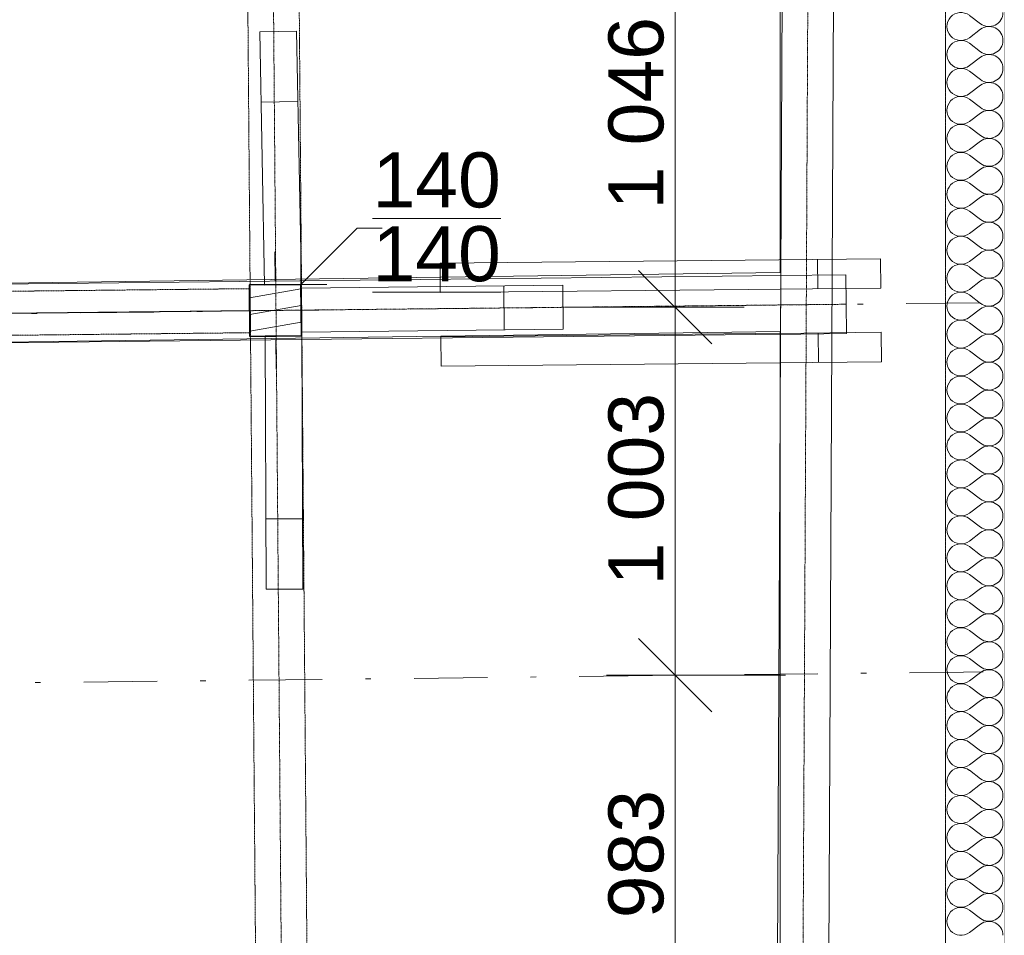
# Model space of a CAD drawing. Header units: millimetres. Extents: x -23738 to 4435, y -2716 to 20653.
# Tile 133 of 160: x -2844 to -162, y 9752 to 12247. Entities that reach past the tile are written whole.
import ezdxf

# ---------------------------------------------------------------- set-up
doc = ezdxf.new("R2010")
doc.units = ezdxf.units.MM
doc.header["$MEASUREMENT"] = 0
for name, pattern in [('Wipeout_Contour', [1000, 0, -1000]), ('Čerchovaná', [450, 200, -117.5, 15, -117.5]), ('Čerchovaná M', [4.5, 2.5, -0.85, 0.3, -0.85]), ('Čerchovaná S', [3.5, 1.5, -0.85, 0.3, -0.85]), ('Čárkovaná S', [2.5, 1.5, -1])]:
    doc.linetypes.add(name, pattern=pattern)
for name, color, linetype in [('9._POHLED ZÁPADNÍ_2_Anotace - SP', 7, 'Continuous'), ('9._POHLED ZÁPADNÍ_2_Konstrukce - krov', 7, 'Continuous'), ('9._POHLED ZÁPADNÍ_2_Konstrukce - nosné', 7, 'Continuous'), ('9._POHLED ZÁPADNÍ_2_Kresby a obrázky', 7, 'Continuous'), ('9._POHLED ZÁPADNÍ_2_Kóty - SP', 7, 'Continuous'), ('9._POHLED ZÁPADNÍ_2_Nové_Konstrukce - nosné', 7, 'Continuous'), ('9._POHLED ZÁPADNÍ_2_Nové_Výplně - Povrchové', 7, 'Continuous'), ('9._POHLED ZÁPADNÍ_2_Nové_Výplně – Řezové', 7, 'Continuous'), ('9._POHLED ZÁPADNÍ_2_Popis', 7, 'Continuous'), ('9._POHLED ZÁPADNÍ_2_Výplně - Povrchové', 7, 'Continuous'), ('9._POHLED ZÁPADNÍ_2_Výplně – Řezové', 7, 'Continuous'), ('9._POHLED ZÁPADNÍ_2_VÝTAH VAR 1', 7, 'Continuous')]:
    doc.layers.add(name, color=color, linetype=linetype)
doc.styles.add('GENEROVANÝ_STYL_1', font='txt')
doc.styles.add('GENEROVANÝ_STYL_2', font='arial.ttf')

# ---------------------------------------------------------------- blocks, each defined once
blk = doc.blocks.new('*X22', base_point=(-24533.1, -6254.2))
at = {"layer": '9._POHLED ZÁPADNÍ_2_Nové_Výplně – Řezové', "color": 21, "linetype": 'Continuous', "lineweight": 20, "true_color": 0xffaaaa}
for p, q in [((-256.9, 12259), (-226.5, 12236.2)), ((-256.9, 12198.1), (-226.5, 12221)), ((-256.9, 12182.9), (-226.5, 12160)), ((-256.9, 12121.9), (-226.5, 12144.8)), ((-256.9, 12106.7), (-226.5, 12083.8)), ((-256.9, 12045.7), (-226.5, 12068.6)), ((-256.9, 12030.5), (-226.5, 12007.6)), ((-256.9, 11969.5), (-226.5, 11992.4)), ((-256.9, 11954.3), (-226.5, 11931.4)), ((-256.9, 11893.3), (-226.5, 11916.2)), ((-256.9, 11878.1), (-226.5, 11855.2)), ((-256.9, 11817.1), (-226.5, 11840)), ((-256.9, 11801.9), (-226.5, 11779)), ((-256.9, 11741), (-226.5, 11763.8)), ((-256.9, 11725.7), (-226.5, 11702.9)), ((-256.9, 11664.8), (-226.5, 11687.6)), ((-256.9, 11649.5), (-226.5, 11626.7)), ((-256.9, 11588.6), (-226.5, 11611.4)), ((-256.9, 11573.3), (-226.5, 11550.5)), ((-256.9, 11512.4), (-226.5, 11535.2)), ((-256.9, 11497.1), (-226.5, 11474.3)), ((-256.9, 11436.2), (-226.5, 11459)), ((-256.9, 11421), (-226.5, 11398.1)), ((-256.9, 11360), (-226.5, 11382.9)), ((-256.9, 11344.8), (-226.5, 11321.9)), ((-256.9, 11283.8), (-226.5, 11306.7)), ((-256.9, 11268.6), (-226.5, 11245.7)), ((-256.9, 11207.6), (-226.5, 11230.5)), ((-256.9, 11192.4), (-226.5, 11169.5)), ((-256.9, 11131.4), (-226.5, 11154.3)), ((-256.9, 11116.2), (-226.5, 11093.3)), ((-256.9, 11055.2), (-226.5, 11078.1)), ((-256.9, 11040), (-226.5, 11017.1)), ((-256.9, 10979), (-226.5, 11001.9)), ((-256.9, 10963.8), (-226.5, 10941)), ((-256.9, 10902.9), (-226.5, 10925.7)), ((-256.9, 10887.6), (-226.5, 10864.8)), ((-256.9, 10826.7), (-226.5, 10849.5)), ((-256.9, 10811.4), (-226.5, 10788.6)), ((-256.9, 10750.5), (-226.5, 10773.3)), ((-256.9, 10735.2), (-226.5, 10712.4)), ((-256.9, 10674.3), (-226.5, 10697.1)), ((-256.9, 10659), (-226.5, 10636.2)), ((-256.9, 10598.1), (-226.5, 10621)), ((-256.9, 10582.9), (-226.5, 10560)), ((-256.9, 10521.9), (-226.5, 10544.8)), ((-256.9, 10506.7), (-226.5, 10483.8)), ((-256.9, 10445.7), (-226.5, 10468.6)), ((-256.9, 10430.5), (-226.5, 10407.6)), ((-256.9, 10369.5), (-226.5, 10392.4)), ((-256.9, 10354.3), (-226.5, 10331.4)), ((-256.9, 10293.3), (-226.5, 10316.2)), ((-256.9, 10278.1), (-226.5, 10255.2)), ((-256.9, 10217.1), (-226.5, 10240)), ((-256.9, 10201.9), (-226.5, 10179)), ((-256.9, 10141), (-226.5, 10163.8)), ((-256.9, 10125.7), (-226.5, 10102.9)), ((-256.9, 10064.8), (-226.5, 10087.6)), ((-256.9, 10049.5), (-226.5, 10026.7)), ((-256.9, 9988.6), (-226.5, 10011.4)), ((-256.9, 9973.3), (-226.5, 9950.5)), ((-256.9, 9912.4), (-226.5, 9935.2)), ((-256.9, 9897.1), (-226.5, 9874.3)), ((-256.9, 9836.2), (-226.5, 9859)), ((-256.9, 9821), (-226.5, 9798.1)), ((-256.9, 9760), (-226.5, 9782.9))]:
    blk.add_line(p, q, dxfattribs=at)
for centre, start, end in [((-279.8, 12228.6), 53.1301, 306.8699), ((-203.6, 12266.7), 233.1301, 0), ((-203.6, 12190.5), 0, 126.8699), ((-279.8, 12152.4), 53.1301, 306.8699), ((-203.6, 12190.5), 233.1301, 0), ((-203.6, 12114.3), 0, 126.8699), ((-279.8, 12076.2), 53.1301, 306.8699), ((-203.6, 12114.3), 233.1301, 0), ((-203.6, 12038.1), 0, 126.8699), ((-279.8, 12000), 53.1301, 306.8699), ((-203.6, 12038.1), 233.1301, 0), ((-203.6, 11961.9), 0, 126.8699), ((-279.8, 11923.8), 53.1301, 306.8699), ((-203.6, 11961.9), 233.1301, 0), ((-203.6, 11885.7), 0, 126.8699), ((-279.8, 11847.6), 53.1301, 306.8699), ((-203.6, 11885.7), 233.1301, 0), ((-203.6, 11809.5), 0, 126.8699), ((-279.8, 11771.4), 53.1301, 306.8699), ((-203.6, 11809.5), 233.1301, 0), ((-203.6, 11733.3), 0, 126.8699), ((-279.8, 11695.2), 53.1301, 306.8699), ((-203.6, 11733.3), 233.1301, 0), ((-203.6, 11657.1), 0, 126.8699), ((-279.8, 11619), 53.1301, 306.8699), ((-203.6, 11657.1), 233.1301, 0), ((-203.6, 11581), 0, 126.8699), ((-279.8, 11542.9), 53.1301, 306.8699), ((-203.6, 11581), 233.1301, 0), ((-203.6, 11504.8), 0, 126.8699), ((-279.8, 11466.7), 53.1301, 306.8699), ((-203.6, 11504.8), 233.1301, 0), ((-203.6, 11428.6), 0, 126.8699), ((-279.8, 11390.5), 53.1301, 306.8699), ((-203.6, 11428.6), 233.1301, 0), ((-203.6, 11352.4), 0, 126.8699), ((-279.8, 11314.3), 53.1301, 306.8699), ((-203.6, 11352.4), 233.1301, 0), ((-203.6, 11276.2), 0, 126.8699), ((-279.8, 11238.1), 53.1301, 306.8699), ((-203.6, 11276.2), 233.1301, 0), ((-203.6, 11200), 0, 126.8699), ((-279.8, 11161.9), 53.1301, 306.8699), ((-203.6, 11200), 233.1301, 0), ((-203.6, 11123.8), 0, 126.8699), ((-279.8, 11085.7), 53.1301, 306.8699), ((-203.6, 11123.8), 233.1301, 0), ((-203.6, 11047.6), 0, 126.8699), ((-279.8, 11009.5), 53.1301, 306.8699), ((-203.6, 11047.6), 233.1301, 0), ((-203.6, 10971.4), 0, 126.8699), ((-279.8, 10933.3), 53.1301, 306.8699), ((-203.6, 10971.4), 233.1301, 0), ((-203.6, 10895.2), 0, 126.8699), ((-279.8, 10857.1), 53.1301, 306.8699), ((-203.6, 10895.2), 233.1301, 0), ((-203.6, 10819), 0, 126.8699), ((-279.8, 10781), 53.1301, 306.8699), ((-203.6, 10819), 233.1301, 0), ((-203.6, 10742.9), 0, 126.8699), ((-279.8, 10704.8), 53.1301, 306.8699), ((-203.6, 10742.9), 233.1301, 0), ((-203.6, 10666.7), 0, 126.8699), ((-279.8, 10628.6), 53.1301, 306.8699), ((-203.6, 10666.7), 233.1301, 0), ((-203.6, 10590.5), 0, 126.8699), ((-279.8, 10552.4), 53.1301, 306.8699), ((-203.6, 10590.5), 233.1301, 0), ((-203.6, 10514.3), 0, 126.8699), ((-279.8, 10476.2), 53.1301, 306.8699), ((-203.6, 10514.3), 233.1301, 0), ((-203.6, 10438.1), 0, 126.8699), ((-279.8, 10400), 53.1301, 306.8699), ((-203.6, 10438.1), 233.1301, 0), ((-203.6, 10361.9), 0, 126.8699), ((-279.8, 10323.8), 53.1301, 306.8699), ((-203.6, 10361.9), 233.1301, 0), ((-203.6, 10285.7), 0, 126.8699), ((-279.8, 10247.6), 53.1301, 306.8699), ((-203.6, 10285.7), 233.1301, 0), ((-203.6, 10209.5), 0, 126.8699), ((-279.8, 10171.4), 53.1301, 306.8699), ((-203.6, 10209.5), 233.1301, 0), ((-203.6, 10133.3), 0, 126.8699), ((-279.8, 10095.2), 53.1301, 306.8699), ((-203.6, 10133.3), 233.1301, 0), ((-203.6, 10057.1), 0, 126.8699), ((-279.8, 10019), 53.1301, 306.8699), ((-203.6, 10057.1), 233.1301, 0), ((-203.6, 9981), 0, 126.8699), ((-279.8, 9942.9), 53.1301, 306.8699), ((-203.6, 9981), 233.1301, 0), ((-203.6, 9904.8), 0, 126.8699), ((-279.8, 9866.7), 53.1301, 306.8699), ((-203.6, 9904.8), 233.1301, 0), ((-203.6, 9828.6), 0, 126.8699), ((-279.8, 9790.5), 53.1301, 306.8699), ((-203.6, 9828.6), 233.1301, 0), ((-203.6, 9752.4), 0, 126.8699)]:
    blk.add_arc(centre, 38.1, start, end, dxfattribs=at)

msp = doc.modelspace()

# ---------------------------------------------------------------- linework, layer by layer
at = {"layer": '9._POHLED ZÁPADNÍ_2_Konstrukce - krov', "color": 8, "linetype": 'Continuous', "lineweight": 13}
for p, q in [((-2089.7, 12216.2), (-2189.7, 12214.3)), ((-2186, 12022.2), (-2086.1, 12024.1)), ((-2173.4, 10887.2), (-2073.4, 10887.5)), ((-2072.7, 10695.4), (-2172.7, 10695.1))]:
    msp.add_line(p, q, dxfattribs=at)
at = {"layer": '9._POHLED ZÁPADNÍ_2_Kóty - SP', "color": 154, "linetype": 'Continuous', "lineweight": 13}
for p, q in [((-1158.2, 10560.9), (-958.2, 10360.9)), ((-1058.2, 9478.3), (-1058.2, 10460.9))]:
    msp.add_line(p, q, dxfattribs=at)
at = {"layer": '9._POHLED ZÁPADNÍ_2_Popis', "color": 8, "linetype": 'Continuous', "lineweight": 13}
msp.add_line((-1856.3, 11679), (-1925, 11679), dxfattribs=at)

# ---------------------------------------------------------------- texts
at = {"layer": '9._POHLED ZÁPADNÍ_2_Kóty - SP', "color": 154, "linetype": 'Continuous', "lineweight": 13, "char_height": 150, "attachment_point": 7, "rotation": 90, "style": 'GENEROVANÝ_STYL_2'}
for s, insert, width in [('\\A1;{\\pql;\\fArial|b0|i0|c0|p38;1\xa0046}', (-1088.2, 11730), 512.914), ('\\A1;{\\pql;\\fArial|b0|i0|c0|p38;1\xa0003}', (-1088.2, 10705.8), 512.914), ('\\A1;{\\pql;\\fArial|b0|i0|c0|p38;983}', (-1088.2, 9798.8), 341.487)]:
    msp.add_mtext(s, dxfattribs=dict(at, insert=insert, width=width))

# ---------------------------------------------------------------- wipeouts: each hides what was drawn before it
at = {"color": 254, "linetype": 'Wipeout_Contour', "lineweight": 0, "ltscale": 36793.983046}
msp.add_wipeout([(-161.7, 351.5), (-161.7, 17956.8), (-321.7, 17969.6), (-321.7, 351.5)], dxfattribs=at).dxf.layer = '9._POHLED ZÁPADNÍ_2_Nové_Výplně - Povrchové'

# ---------------------------------------------------------------- next in the draw order: linework, layer by layer
at = {"layer": '9._POHLED ZÁPADNÍ_2_Nové_Konstrukce - nosné', "color": 1, "linetype": 'Continuous', "lineweight": 25, "flags": 128}
for points in [[(-161.7, 351.5), (-161.7, 18117.3)], [(-161.7, 351.5), (-161.7, 18117.3)], [(-321.7, 17969.6), (-321.7, 351.5)]]:
    msp.add_lwpolyline(points, dxfattribs=at)

# ---------------------------------------------------------------- next in the draw order: wipeouts: each hides what was drawn before it
at = {"color": 254, "linetype": 'Wipeout_Contour', "lineweight": 0, "ltscale": 51007.22037}
msp.add_wipeout([(-772.6, 17554), (-772.1, 7935.5), (-322.1, 7935.5), (-322.6, 17518.2)], dxfattribs=at).dxf.layer = '9._POHLED ZÁPADNÍ_2_Výplně - Povrchové'

# ---------------------------------------------------------------- next in the draw order: linework, layer by layer
at = {"layer": '9._POHLED ZÁPADNÍ_2_Konstrukce - krov', "color": 251, "linetype": 'Čerchovaná S', "lineweight": 13, "true_color": 0x6a6a6a}
msp.add_line((-669.3, 17852.8), (-719.7, 7743.9), dxfattribs=at)
at = {"layer": '9._POHLED ZÁPADNÍ_2_Konstrukce - krov', "color": 8, "linetype": 'Continuous', "lineweight": 13}
for p, q in [((-599.3, 17852.5), (-649.7, 7743.6)), ((-499, 11595.3), (-1698.9, 11583.4)), ((-670.5, 11593.6), (-669.7, 11513.6)), ((-498.2, 11515.3), (-499, 11595.3)), ((-591.7, 11391.8), (-593.5, 11551.8)), ((-668.6, 11393.6), (-667.8, 11313.6)), ((-496.2, 11315.3), (-497, 11395.3))]:
    msp.add_line(p, q, dxfattribs=at)
at = {"layer": '9._POHLED ZÁPADNÍ_2_Konstrukce - nosné', "color": 251, "linetype": 'Continuous', "lineweight": 20, "true_color": 0x6a6a6a, "flags": 128}
for points in [[(-322.1, 7935.5), (-322.6, 17969.6)], [(-772.6, 17554), (-772.3, 11558)], [(-772.3, 11397.9), (-772.1, 8152.8)]]:
    msp.add_lwpolyline(points, dxfattribs=at)
at = {"layer": '9._POHLED ZÁPADNÍ_2_Kóty - SP', "color": 154, "linetype": 'Continuous', "lineweight": 13}
msp.add_line((-758.2, 10460.9), (-1245.7, 10460.9), dxfattribs=at)
at = {"layer": '9._POHLED ZÁPADNÍ_2_Nové_Konstrukce - nosné', "color": 1, "linetype": 'Continuous', "lineweight": 25, "flags": 128}
msp.add_lwpolyline([(-321.7, 17969.6), (-321.7, 351.5)], dxfattribs=at)

# ---------------------------------------------------------------- next in the draw order: wipeouts: each hides what was drawn before it
at = {"color": 254, "linetype": 'Wipeout_Contour', "lineweight": 0, "ltscale": 44942.732142}
msp.add_wipeout([(-321.7, 17969.6), (-321.7, 4499.1), (-161.7, 4499.1), (-161.7, 17956.8)], dxfattribs=at).dxf.layer = '9._POHLED ZÁPADNÍ_2_Nové_Výplně – Řezové'
at = {"color": 254, "linetype": 'Wipeout_Contour', "lineweight": 0, "ltscale": 53984.774254}
msp.add_wipeout([(-10544.7, 11263.5), (-772.3, 11397.9), (-772.3, 11558), (-10546.9, 11423.5)], dxfattribs=at).dxf.layer = '9._POHLED ZÁPADNÍ_2_Výplně - Povrchové'

# ---------------------------------------------------------------- next in the draw order: linework, layer by layer
at = {"layer": '9._POHLED ZÁPADNÍ_2_Konstrukce - krov', "color": 8, "linetype": 'Continuous', "lineweight": 13}
for p, q in [((-739.3, 17853.2), (-789.7, 7744.3)), ((-1698.9, 11583.4), (-1698.1, 11503.4)), ((-1698.9, 11583.4), (-1698.1, 11503.4)), ((-1698.1, 11503.4), (-498.2, 11515.3)), ((-1525.5, 11521.8), (-1524.2, 11401.8)), ((-1363.1, 11403.6), (-1364.4, 11523.6)), ((-497, 11395.3), (-1696.9, 11383.4)), ((-1696.9, 11383.4), (-1696.1, 11303.4)), ((-1696.9, 11383.4), (-1696.1, 11303.4)), ((-1696.1, 11303.4), (-496.2, 11315.3))]:
    msp.add_line(p, q, dxfattribs=at)
at = {"layer": '9._POHLED ZÁPADNÍ_2_Konstrukce - krov', "color": 8, "linetype": 'Čerchovaná', "lineweight": 13}
msp.add_line((-219.7, 10470), (-4106.4, 10426.2), dxfattribs=at)
at = {"layer": '9._POHLED ZÁPADNÍ_2_Konstrukce - nosné', "color": 251, "linetype": 'Continuous', "lineweight": 20, "true_color": 0x6a6a6a, "flags": 128}
for points in [[(-772.3, 11558), (-10546.9, 11423.5)], [(-10544.7, 11263.5), (-772.3, 11397.9)]]:
    msp.add_lwpolyline(points, dxfattribs=at)
at = {"layer": '9._POHLED ZÁPADNÍ_2_Kresby a obrázky', "color": 7, "linetype": 'Čárkovaná S', "lineweight": 13}
msp.add_line((-322.1, 8005.9), (-322.6, 17969.6), dxfattribs=at)
at = {"layer": '9._POHLED ZÁPADNÍ_2_Kóty - SP', "color": 154, "linetype": 'Continuous', "lineweight": 13}
for p, q in [((-1058.2, 11463.6), (-1058.2, 12509.3)), ((-1158.2, 11563.6), (-958.2, 11363.6)), ((-870.7, 11463.6), (-1358.2, 11463.6)), ((-1058.2, 10460.9), (-1058.2, 11463.6))]:
    msp.add_line(p, q, dxfattribs=at)

# ---------------------------------------------------------------- next in the draw order: block references
at = {"layer": '9._POHLED ZÁPADNÍ_2_VÝTAH VAR 1', "color": 9, "linetype": 'Continuous', "lineweight": 13}
msp.add_blockref('*X22', (-24533.1, -6254.2), dxfattribs=at)

# ---------------------------------------------------------------- next in the draw order: texts
at = {"layer": '9._POHLED ZÁPADNÍ_2_Anotace - SP', "color": 8, "linetype": 'Continuous', "lineweight": 13, "insert": (-1708, 11709), "char_height": 150, "attachment_point": 5, "line_spacing_factor": 0.804162, "style": 'GENEROVANÝ_STYL_1'}
msp.add_mtext('\\A1;{\\pqc;\\fArial|b0|i0|c238|p38;\\L\\L1\\fArial|b0|i0|c238|p38;\\L\\L4\\fArial|b0|i0|c238|p38;\\L\\L0\\P\\pqc;\\fArial|b0|i0|c238|p38;1\\fArial|b0|i0|c238|p38;4\\fArial|b0|i0|c238|p38;0}', dxfattribs=at)

# ---------------------------------------------------------------- next in the draw order: wipeouts: each hides what was drawn before it
at = {"color": 254, "linetype": 'Wipeout_Contour', "lineweight": 0, "ltscale": 46619.120109}
msp.add_wipeout([(-2216.7, 11384.3), (-2076.7, 11385.8), (-2078.2, 11525.8), (-2218.2, 11524.3)], dxfattribs=at).dxf.layer = '9._POHLED ZÁPADNÍ_2_Výplně – Řezové'

# ---------------------------------------------------------------- next in the draw order: hatches: boundary and pattern name
at = {"layer": '9._POHLED ZÁPADNÍ_2_Výplně – Řezové', "linetype": 'Continuous', "lineweight": 20, "true_color": 0xa86b51}
h = msp.add_hatch(dxfattribs=at)
h.set_pattern_fill('Dřevo_0002', color=35, style=0, pattern_type=2)
h.set_pattern_definition([(10, (0, -9e-13), (-7.81417, 44.31635), [])])
h.paths.add_polyline_path([(-2216.7, 11384.3), (-2076.7, 11385.8), (-2078.2, 11525.8), (-2218.2, 11524.3)])

# ---------------------------------------------------------------- next in the draw order: linework, layer by layer
at = {"layer": '9._POHLED ZÁPADNÍ_2_Konstrukce - krov', "color": 8, "linetype": 'Čerchovaná M', "lineweight": 13}
for p, q in [((-2256, 16398.7), (-2170.8, 5947)), ((-2116, 16399.9), (-2030.8, 5948.1)), ((-4049.5, 11494.4), (-2216.3, 11514.3)), ((-2215, 11394.3), (-2216.3, 11514.3)), ((-4048.2, 11374.4), (-2215, 11394.3))]:
    msp.add_line(p, q, dxfattribs=at)
at = {"layer": '9._POHLED ZÁPADNÍ_2_Konstrukce - krov', "color": 251, "linetype": 'Čerchovaná S', "lineweight": 13, "true_color": 0x6a6a6a}
for p, q in [((-2186, 16399.3), (-2100.8, 5947.6)), ((-10958.6, 11359.7), (-592.6, 11471.8)), ((-4048.8, 11434.4), (-2215.7, 11454.3))]:
    msp.add_line(p, q, dxfattribs=at)
at = {"layer": '9._POHLED ZÁPADNÍ_2_Konstrukce - krov', "color": 8, "linetype": 'Continuous', "lineweight": 13}
for p, q in [((-2189.7, 12214.3), (-2176.7, 11524)), ((-2076.7, 11525.8), (-2089.7, 12216.2)), ((-10959.5, 11439.7), (-593.5, 11551.8)), ((-2176.7, 11524), (-2076.7, 11525.8)), ((-1364.4, 11523.6), (-2076.5, 11515.9)), ((-2076.5, 11515.9), (-2075.2, 11395.9)), ((-2075.2, 11395.9), (-1363.1, 11403.6)), ((-10957.7, 11279.7), (-591.7, 11391.8)), ((-2175.1, 11385.5), (-2075.1, 11385.9)), ((-2172.7, 10695.1), (-2175.1, 11385.5)), ((-2075.1, 11385.9), (-2072.7, 10695.4))]:
    msp.add_line(p, q, dxfattribs=at)
at = {"layer": '9._POHLED ZÁPADNÍ_2_Konstrukce - krov', "color": 1, "linetype": 'Continuous', "lineweight": 20}
for p, q in [((-2148.3, 11535), (-2149.1, 11615)), ((-2227.4, 11454.2), (-2307.4, 11453.3)), ((-2067.4, 11455.9), (-1987.4, 11456.8)), ((-2146.5, 11375), (-2145.7, 11295))]:
    msp.add_line(p, q, dxfattribs=at)
at = {"layer": '9._POHLED ZÁPADNÍ_2_Konstrukce - krov', "color": 8, "linetype": 'Čerchovaná', "lineweight": 13}
msp.add_line((-229, 11476), (-4106.3, 11432.3), dxfattribs=at)
at = {"layer": '9._POHLED ZÁPADNÍ_2_Konstrukce - krov', "color": 7, "linetype": 'Continuous', "lineweight": 35, "flags": 128}
msp.add_lwpolyline([(-2216.7, 11384.3), (-2076.7, 11385.8), (-2078.2, 11525.8), (-2218.2, 11524.3)], close=True, dxfattribs=at)
at = {"layer": '9._POHLED ZÁPADNÍ_2_Konstrukce - krov', "color": 1, "linetype": 'Continuous', "lineweight": 20}
msp.add_point((-2147.4, 11455), dxfattribs=at)
at = {"layer": '9._POHLED ZÁPADNÍ_2_Popis', "color": 8, "linetype": 'Continuous', "lineweight": 13}
for p, q in [((-1925, 11679), (-2078.2, 11525.8)), ((-2078.2, 11525.8), (-2078.2, 11596.5)), ((-2078.2, 11525.8), (-2007.5, 11525.8))]:
    msp.add_line(p, q, dxfattribs=at)

doc.saveas('drawing.dxf')
